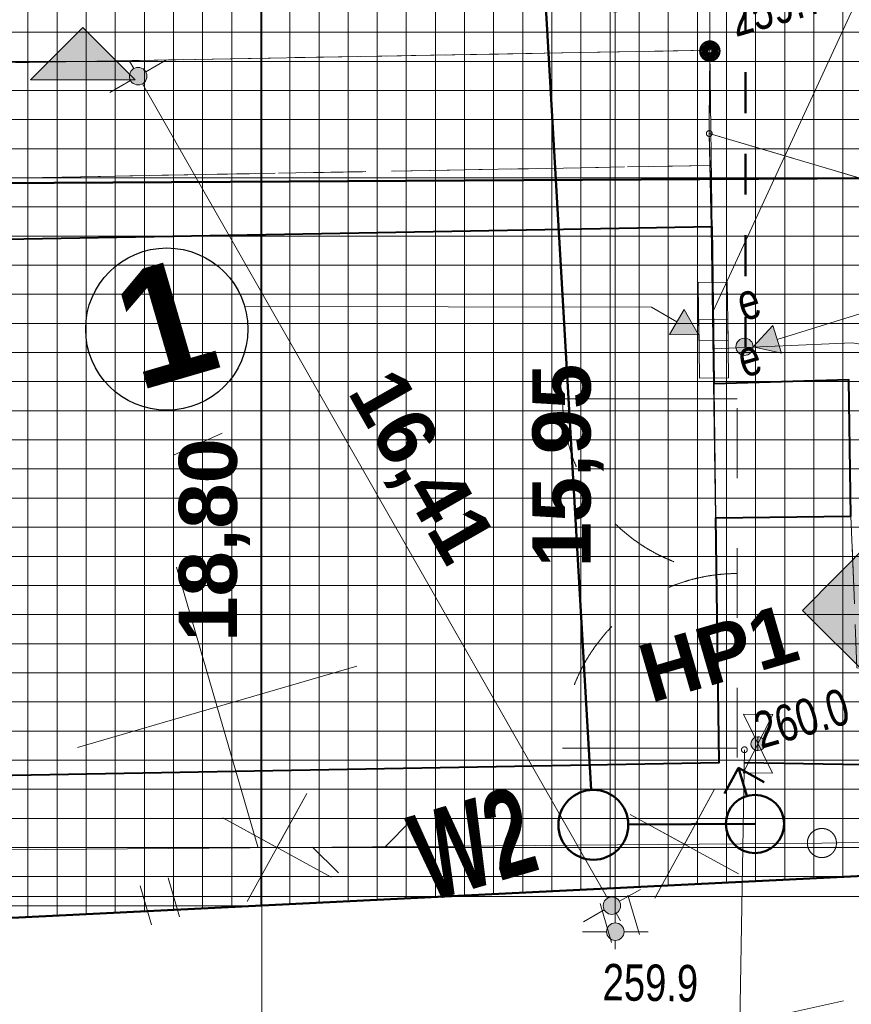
# Model space of a CAD drawing. Header units: millimetres. Extents: x -105537 to 923666, y -162842 to 175608.
# Tile 15 of 41: x 31858 to 46145, y -17193 to -283. Entities that reach past the tile are written whole.
import ezdxf
from ezdxf.enums import TextEntityAlignment as Align
from ezdxf.xclip import XClip

# ---------------------------------------------------------------- set-up
doc = ezdxf.new("R2010")
doc.units = ezdxf.units.MM
doc.header["$MEASUREMENT"] = 0
doc.header["$XCLIPFRAME"] = 0
for name, pattern in [('1054', [2000, 1500, -500]), ('1086', [1500, 1000, -500]), ('Przerywana', [2400, 1200, -1200]), ('Przerywana Krótka I 01 I WSC', [1400, 700, -700])]:
    doc.linetypes.add(name, pattern=pattern)
for name, color, linetype in [('A__!REF_RYSUNKI', 7, 'Continuous'), ('Nowe_02-PZT-OBIEKTY', 7, 'Continuous'), ('Nowe_A__STROPY', 7, 'Continuous'), ('Nowe_A_WYM_SYTUACJA', 7, 'Continuous')]:
    doc.layers.add(name, color=color, linetype=linetype)
for name, color, linetype, lineweight in [('A__!REF_RYSUNKI_Nr_pióra__1', 7, 'Continuous', 13), ('A_INSTAL_ELEKTRYCZNE_Nr_pióra__1', 7, 'Continuous', 13), ('A_INSTAL_ELEKTRYCZNE_Nr_pióra__20', 1, 'Continuous', 13), ('A_INSTAL_ELEKTRYCZNE_Nr_pióra__225', 1, 'Continuous', 50), ('A_INSTAL_ELEKTRYCZNE_Nr_pióra__7', 7, 'Continuous', 13), ('Nowe_01-PZT-WYPEŁNIENIA_Nr_pióra__18', 9, 'Continuous', 13), ('Nowe_02-PZT-OBIEKTY_Nr_pióra__1', 7, 'Continuous', 13), ('Nowe_02-PZT-OBIEKTY_Nr_pióra__46', 7, 'Continuous', 15), ('Nowe_03-PZT-LINIE RÓŻNE_Nr_pióra__202', 7, 'Continuous', 40), ('Nowe_03-PZT-LINIE RÓŻNE_Nr_pióra__224', 6, 'Continuous', 40), ('Nowe_199-Z Wymiary i opisy_Nr_pióra__1', 7, 'Continuous', 13), ('Nowe_A__!REF_RYSUNKI_Nr_pióra__7', 7, 'Continuous', 13), ('Nowe_A__STROPY_Nr_pióra__89', 7, 'Continuous', 13), ('Nowe_A_TER_UZBROJENIE_Nr_pióra__222', 5, 'Continuous', 50), ('Nowe_A_TER_UZBROJENIE_Nr_pióra__223', 34, 'Continuous', 50), ('Nowe_A_TER_UZBROJENIE_Nr_pióra__7', 7, 'Continuous', 13), ('Nowe_A_WYM_SYTUACJA_Nr_pióra__1', 7, 'Continuous', 13), ('Nowe_A_WYM_SYTUACJA_Nr_pióra__45', 7, 'Continuous', 15), ('Nowe_A_WYM_SYTUACJA_Nr_pióra__85', 7, 'Continuous', 13), ('Wadowice Wałowa mdcp500_2_EGB_Budynek_Nr_pióra__7', 7, 'Continuous', 18), ('Wadowice Wałowa mdcp500_2_EGB_DzialkaEwidencyjna_Nr_pióra__3', 3, 'Continuous', 18), ('Wadowice Wałowa mdcp500_2_GES_InneUrzadzeniaTowarzyszace_Nr_pióra__7', 7, 'Continuous', 18), ('Wadowice Wałowa mdcp500_2_GES_PrzewodElektroenergetyczny_Nr_pióra__1', 1, 'Continuous', 18), ('Wadowice Wałowa mdcp500_2_GES_PrzewodTelekomunikacyjny_Nr_pióra__30', 30, 'Continuous', 18), ('Wadowice Wałowa mdcp500_2_GES_UrzadzeniaSiecElektroenerge_Nr_pióra__1', 1, 'Continuous', 18), ('Wadowice Wałowa mdcp500_2_OT_Komunikacja_Nr_pióra__7', 7, 'Continuous', 18), ('Wadowice Wałowa mdcp500_2_OT_Ogrodzenia_Nr_pióra__7', 7, 'Continuous', 18), ('Wadowice Wałowa mdcp500_2_OT_Rzedna_Nr_pióra__7', 7, 'Continuous', 18), ('Wadowice Wałowa mdcp500_2_OT_ZagospodarowanieTerenu_Nr_pióra__7', 7, 'Continuous', 18), ('Wadowice Wałowa mdcp500_2_siatka_Nr_pióra__7', 7, 'Continuous', 18), ('Wadowice Wałowa mdcp500_3_0_Nr_pióra__1', 7, 'Continuous', 13)]:
    doc.layers.add(name, color=color, linetype=linetype, lineweight=lineweight)
for name, color, linetype, lineweight, true_color in [('Nowe_01-PZT-WYPEŁNIENIA_Nr_pióra__249', 7, 'Continuous', 13, 0x595959), ('Nowe_02-PZT-OBIEKTY_Nr_pióra__17', 7, 'Continuous', 30, 0xde1212), ('Nowe_03-PZT-LINIE RÓŻNE_Nr_pióra__244', 7, 'Continuous', 13, 0x4e4e4e), ('Nowe_199-Z Wymiary i opisy_Nr_pióra__17', 7, 'Continuous', 30, 0xde1212), ('Nowe_A_TER_GRANICA_Nr_pióra__221', 7, 'Continuous', 50, 0xbcc01d), ('Nowe_A_TER_UZBROJENIE_Nr_pióra__58', 7, 'Continuous', 20, 0xdf0000)]:
    doc.layers.add(name, color=color, linetype=linetype, lineweight=lineweight, true_color=true_color)
doc.styles.add('STYL_AUTOMATYCZNY_1', font='arial.ttf', dxfattribs={"width": 0.65})
doc.styles.add('STYL_AUTOMATYCZNY_2', font='arial.ttf')
doc.styles.add('STYL_AUTOMATYCZNY_3', font='arial.ttf')
doc.styles.add('STYL_AUTOMATYCZNY_5', font='arial.ttf')
doc.styles.add('STYL_AUTOMATYCZNY_6', font='arial.ttf', dxfattribs={"width": 0.75})
doc.linetypes.add('X', pattern='A,0,[1,PAB.6.2 PROJEKT ZAGOSPODAROWANIA TERENU1.Shx,S=78.395049,R=0,X=0,Y=0],-9877.776146,0', length=9877.776146)
doc.dimstyles.new('STYL_AUTOMATYCZNY__1', dxfattribs={"dimtxt": 1000, "dimasz": 570, "dimexe": 0.18, "dimexo": 0.0625, "dimgap": 0, "dimtad": 1, "dimlfac": 0.001, "dimzin": 0, "dimdsep": 46, "dimtxsty": 'STYL_AUTOMATYCZNY_5', "dimblk": 'ARROWHEAD_11', "dimblk1": 'ARROWHEAD_11', "dimblk2": 'ARROWHEAD_11', "dimcen": 0.09, "dimse1": 1, "dimse2": 1, "dimclrd": 7, "dimclre": 7, "dimclrt": 7, "dimadec": 0, "dimazin": 0, "dimtfac": 1, "dimtdec": 4, "dimtmove": 0, "dimatfit": 3, "dimfxl": 1, "dimtolj": 1, "dimtzin": 0, "dimarcsym": 0})
picture_1 = doc.add_image_def('image1.tif', size_in_pixel=(6904, 2168))

# ---------------------------------------------------------------- blocks, each defined once
blk = doc.blocks.new('Rysunek_1_3', base_point=(73226, -6125))
at = {"layer": 'Wadowice Wałowa mdcp500_3_0_Nr_pióra__1', "color": 7, "lineweight": 13}
image = blk.add_image(picture_1, insert=(-79879, -3368), size_in_units=(292228, 91739), rotation=16.24147, dxfattribs=at)
image.set_boundary_path([(-0.5, -0.5), (6903.5, 2167.5)])
blk = doc.blocks.new('Strop_2_1', base_point=(-12989, -15343))
at = {"layer": 'Nowe_A__STROPY_Nr_pióra__89', "color": 7, "linetype": 'Continuous', "lineweight": 13, "flags": 128}
blk.add_lwpolyline([(-12989, -15343), (49383, -15343), (49383, 26682), (-12989, 26682)], close=True, dxfattribs=at)
blk = doc.blocks.new('Symbol wejścia 27[1]_1', base_point=(46511, -11625))
at = {"layer": 'Nowe_02-PZT-OBIEKTY', "linetype": 'Continuous', "lineweight": 0, "true_color": 0x000000}
blk.add_hatch(color=18, dxfattribs=at).paths.add_polyline_path([(46511, -11625), (46501, -9226), (45306, -10430)])
at = {"layer": 'Nowe_02-PZT-OBIEKTY_Nr_pióra__1', "color": 7, "linetype": 'Continuous', "lineweight": 13}
for p, q in [((46501, -9226), (45306, -10430)), ((46511, -11625), (46501, -9226)), ((46511, -11625), (45306, -10430))]:
    blk.add_line(p, q, dxfattribs=at)
at = {"layer": 'Nowe_02-PZT-OBIEKTY_Nr_pióra__46', "color": 7, "lineweight": 15, "style": 'STYL_AUTOMATYCZNY_3'}
blk.add_attdef('txt', text='', height=600, rotation=90.2258, dxfattribs=at).set_placement((47073, -10394), align=Align.MIDDLE_CENTER)
blk = doc.blocks.new('Symbol wejścia 27[8]_1', base_point=(32041, -1317))
at = {"layer": 'Nowe_02-PZT-OBIEKTY_Nr_pióra__17', "linetype": 'Continuous', "lineweight": 30, "true_color": 0xde1212}
blk.add_hatch(color=12, dxfattribs=at).paths.add_polyline_path([(32041, -1317), (33841, -1317), (32941, -417)])
at = {"layer": 'Nowe_02-PZT-OBIEKTY_Nr_pióra__1', "color": 7, "linetype": 'Continuous', "lineweight": 13}
for p, q in [((32041, -1317), (32941, -417)), ((33841, -1317), (32941, -417)), ((32041, -1317), (33841, -1317))]:
    blk.add_line(p, q, dxfattribs=at)
blk = doc.blocks.new('Polilinia_2_1', base_point=(35724, -5208))
at = {"layer": 'A__!REF_RYSUNKI', "linetype": 'Continuous', "lineweight": 0, "true_color": 0x000000}
blk.add_hatch(color=18, dxfattribs=at).paths.add_polyline_path([(43520, -5694), (43275, -5259), (43020, -5689)])
at = {"layer": 'A__!REF_RYSUNKI_Nr_pióra__1', "color": 7, "linetype": 'Continuous', "lineweight": 13}
for p, q in [((43020, -5689), (43275, -5259)), ((43520, -5694), (43275, -5259)), ((43520, -5694), (43020, -5689))]:
    blk.add_line(p, q, dxfattribs=at)
at = {"layer": 'A__!REF_RYSUNKI_Nr_pióra__1', "color": 7, "linetype": 'Continuous', "lineweight": 13, "flags": 128}
blk.add_lwpolyline([(35724, -5208), (42714, -5218), (43148, -5474)], dxfattribs=at)
blk = doc.blocks.new('Polilinia_6_1', base_point=(44459, -5901))
at = {"layer": 'A__!REF_RYSUNKI', "linetype": 'Continuous', "lineweight": 0, "true_color": 0x000000}
blk.add_hatch(color=18, dxfattribs=at).paths.add_polyline_path([(44459, -5901), (44946, -6012), (44798, -5534)])
at = {"layer": 'A__!REF_RYSUNKI_Nr_pióra__1', "color": 7, "linetype": 'Continuous', "lineweight": 13}
for p, q in [((44459, -5901), (44798, -5534)), ((44798, -5534), (44946, -6012)), ((44459, -5901), (44946, -6012))]:
    blk.add_line(p, q, dxfattribs=at)
at = {"layer": 'A__!REF_RYSUNKI_Nr_pióra__1', "color": 7, "linetype": 'Continuous', "lineweight": 13, "flags": 128}
blk.add_lwpolyline([(44872, -5773), (50702, -3967), (52566, -4194)], dxfattribs=at)
blk = doc.blocks.new('*D83')
at = {"layer": 'Nowe_A_WYM_SYTUACJA_Nr_pióra__45', "linetype": 'Continuous', "lineweight": 15}
for points in [[(39365, 6908), (39376, 6850), (39409, 6802), (39457, 6769), (39515, 6758), (39572, 6769), (39621, 6802), (39653, 6850), (39665, 6908), (39653, 6965), (39621, 7014), (39572, 7046), (39515, 7058), (39457, 7046), (39409, 7014), (39376, 6965)], [(181743, -59771), (181754, -59829), (181787, -59877), (181835, -59910), (181893, -59921), (181950, -59910), (181999, -59877), (182031, -59829), (182043, -59771), (182031, -59714), (181999, -59665), (181950, -59633), (181893, -59621), (181835, -59633), (181787, -59665), (181754, -59714)]]:
    blk.add_hatch(color=7, dxfattribs=at).paths.add_polyline_path(points)
at = {"layer": 'Nowe_A_WYM_SYTUACJA_Nr_pióra__45', "color": 7, "linetype": 'Continuous', "lineweight": 15}
for centre in [(39515, 6908), (181893, -59771)]:
    blk.add_circle(centre, 150, dxfattribs=at)
at = {"layer": 'Nowe_A_WYM_SYTUACJA_Nr_pióra__85', "color": 7, "linetype": 'Continuous', "lineweight": 13}
for p, q in [((39578, 7044), (39753, 7417)), ((39243, 7035), (39379, 6971)), ((39276, 6398), (39451, 6772)), ((39651, 6844), (181757, -59708)), ((181956, -59635), (182131, -59262)), ((182029, -59835), (182164, -59899)), ((181654, -60281), (181829, -59907))]:
    blk.add_line(p, q, dxfattribs=at)
at = {"layer": 'Nowe_A_WYM_SYTUACJA_Nr_pióra__1', "color": 7, "lineweight": 13, "insert": (108889, -25361), "char_height": 1000, "attachment_point": 7, "rotation": 334.9052, "style": 'STYL_AUTOMATYCZNY_5'}
blk.add_mtext('\\A1;{\\pql;\\fArial|b1|i0|c238|p0;\\W1.000000;157,22}', dxfattribs=at)
blk = doc.blocks.new('ARROWHEAD_11')
at = {"color": 0, "linetype": 'Continuous', "lineweight": 0}
blk.add_line((0, 0), (-1, 0), dxfattribs=at)
at = {"color": 0, "linetype": 'Continuous', "lineweight": 0, "const_width": 0.25, "flags": 128}
blk.add_lwpolyline([(-0.125, 0, 1), (0.125, 0, 1)], format="xyb", close=True, dxfattribs=at)
blk = doc.blocks.new('*D89')
at = {"layer": 'Nowe_A_WYM_SYTUACJA_Nr_pióra__45', "linetype": 'Continuous', "lineweight": 15}
for points in [[(33743, -1254), (33755, -1311), (33787, -1360), (33836, -1392), (33893, -1404), (33951, -1392), (33999, -1360), (34032, -1311), (34043, -1254), (34032, -1196), (33999, -1148), (33951, -1115), (33893, -1104), (33836, -1115), (33787, -1148), (33755, -1196)], [(41882, -15499), (41894, -15556), (41926, -15605), (41975, -15637), (42032, -15649), (42090, -15637), (42138, -15605), (42171, -15556), (42182, -15499), (42171, -15441), (42138, -15393), (42090, -15360), (42032, -15349), (41975, -15360), (41926, -15393), (41894, -15441)]]:
    blk.add_hatch(color=7, dxfattribs=at).paths.add_polyline_path(points)
at = {"layer": 'Nowe_A_WYM_SYTUACJA_Nr_pióra__45', "color": 7, "linetype": 'Continuous', "lineweight": 15}
for centre in [(33893, -1254), (42032, -15499)]:
    blk.add_circle(centre, 150, dxfattribs=at)
at = {"layer": 'Nowe_A_WYM_SYTUACJA_Nr_pióra__85', "color": 7, "linetype": 'Continuous', "lineweight": 13}
for p, q in [((33744, -993), (33819, -1124)), ((34023, -1179), (34382, -975)), ((33405, -1533), (33763, -1328)), ((33968, -1384), (41958, -15368)), ((42163, -15424), (42521, -15220)), ((41544, -15778), (41902, -15573)), ((42107, -15629), (42181, -15759))]:
    blk.add_line(p, q, dxfattribs=at)
at = {"layer": 'Nowe_A_WYM_SYTUACJA_Nr_pióra__1', "color": 7, "lineweight": 13, "insert": (37285, -6787), "char_height": 1000, "attachment_point": 7, "rotation": 299.7424, "style": 'STYL_AUTOMATYCZNY_5'}
blk.add_mtext('\\A1;{\\pql;\\fArial|b1|i0|c238|p0;\\W1.000000;16,41}', dxfattribs=at)
blk = doc.blocks.new('Rysunek_3_2', base_point=(-5551989123, -7375062639))
at = {"layer": 'Wadowice Wałowa mdcp500_2_EGB_Budynek_Nr_pióra__7', "color": 7, "linetype": 'Continuous', "lineweight": 18, "flags": 128}
blk.add_lwpolyline([(46140, -8809), (43816, -8840), (43873, -13042), (1701, -13797), (1563, -4599), (43754, -3838), (43790, -6536), (46103, -6466)], close=True, dxfattribs=at)
at = {"layer": 'Wadowice Wałowa mdcp500_2_EGB_DzialkaEwidencyjna_Nr_pióra__3', "color": 3, "linetype": 'Continuous', "lineweight": 18, "flags": 128}
for points in [[(-7211, 18978), (-6905, -14680), (26261, -15975), (72069, -13723), (72003, -7275), (58811, -7722), (58549, 8659), (51814, 10790), (44561, 15989), (43932, 16826), (43847, 30884), (13284, 30177), (13400, 19233)], [(72353, -21598), (72069, -13723), (26261, -15975), (-6905, -14680), (-6866, -18678), (55554, -21138)]]:
    blk.add_lwpolyline(points, close=True, dxfattribs=at)
at = {"layer": 'Wadowice Wałowa mdcp500_2_GES_InneUrzadzeniaTowarzyszace_Nr_pióra__7', "color": 7, "linetype": 'Continuous', "lineweight": 18}
blk.add_circle((45640, -14423), 250, dxfattribs=at)
at = {"layer": 'Wadowice Wałowa mdcp500_2_GES_PrzewodElektroenergetyczny_Nr_pióra__1', "color": 1, "linetype": 'Continuous', "lineweight": 18, "flags": 128}
for points in [[(-13061, 50000), (18646, 48529), (43940, 35389), (48102, 4084), (43771, -5291)], [(43781, -5934), (46159, -5835), (49961, -6446), (57590, -7963), (59328, -9030), (59657, -9194), (71871, -14510), (102085, -14645), (109871, -14685)]]:
    blk.add_lwpolyline(points, dxfattribs=at)
at = {"layer": 'Wadowice Wałowa mdcp500_2_GES_PrzewodTelekomunikacyjny_Nr_pióra__30', "color": 30, "linetype": 'Continuous', "lineweight": 18}
for p, q in [((38140, -14485), (38578, -14039)), ((36890, -14495), (37336, -14933))]:
    blk.add_line(p, q, dxfattribs=at)
at = {"layer": 'Wadowice Wałowa mdcp500_2_GES_PrzewodTelekomunikacyjny_Nr_pióra__30', "color": 30, "linetype": 'Continuous', "lineweight": 18, "flags": 128}
for points in [[(-1706, 17384), (-2075, -14814), (45640, -14423)], [(60413, -14828), (46747, -14434), (46447, -14407), (45640, -14423)]]:
    blk.add_lwpolyline(points, dxfattribs=at)
at = {"layer": 'Wadowice Wałowa mdcp500_2_GES_UrzadzeniaSiecElektroenerge_Nr_pióra__1', "color": 1, "linetype": 'Continuous', "lineweight": 18, "flags": 128}
for points in [[(43514, -4795), (43528, -5795), (44028, -5788), (44014, -4788)], [(43525, -5437), (43538, -6437), (44038, -6431), (44025, -5431)]]:
    blk.add_lwpolyline(points, close=True, dxfattribs=at)
at = {"layer": 'Wadowice Wałowa mdcp500_2_OT_Komunikacja_Nr_pióra__7', "color": 7, "linetype": '1054', "lineweight": 18, "flags": 128}
for points in [[(-38095, 48301), (-28168, 51765), (-22562, 50794), (-25475, 32583), (-19910, 31642), (-16613, 52434), (-13628, 54949), (4160, 54600), (17763, 54313), (17874, 48388), (23247, 48037), (43755, 48147), (43716, 54250), (44022, 55203), (44317, 55227), (44222, 33670), (44269, 15383), (44009, 15453), (43752, 15264), (43714, 12638), (43742, 6678), (43715, -808), (29167, -1067), (29202, -3047), (43718, -2786), (43754, -3838), (1563, -4599), (-2392, -5074), (-2519, -4923), (-32394, -6273), (-40563, -6153), (-49205, 485), (-41484, 46168)], [(50006, -5600), (48717, -4142), (47056, -3230), (43705, -2238), (43715, -808), (43742, 6678), (47437, 5651), (49147, 4357)], [(43705, -2238), (47056, -3230), (48717, -4142), (50006, -5600), (50729, -7222), (51093, -10116), (50792, -12516), (50087, -14242), (48950, -15740), (47118, -16888), (47185, -11432), (46242, -11414), (46140, -8809), (46103, -6466), (43790, -6536), (43754, -3838), (43718, -2786)]]:
    blk.add_lwpolyline(points, close=True, dxfattribs=at)
at = {"layer": 'Wadowice Wałowa mdcp500_2_OT_Komunikacja_Nr_pióra__7', "color": 7, "linetype": 'Continuous', "lineweight": 18, "flags": 128}
for points in [[(29167, -1067), (43715, -808)], [(43705, -2238), (47056, -3230), (48717, -4142), (50006, -5600), (50729, -7222), (51093, -10116), (50792, -12516), (50087, -14242), (48950, -15740), (47118, -16888)]]:
    blk.add_lwpolyline(points, dxfattribs=at)
at = {"layer": 'Wadowice Wałowa mdcp500_2_OT_Ogrodzenia_Nr_pióra__7', "color": 7, "linetype": 'Continuous', "lineweight": 18, "flags": 128}
for points in [[(43742, 6678), (43715, -808), (43705, -2238), (43718, -2786), (43754, -3838)], [(-45576, -10040), (-44910, -11648), (-41471, -14656), (-39494, -15653), (-37191, -16336), (-15106, -16600), (-6837, -16701), (4661, -16841), (22253, -17236), (44233, -17531), (44309, -12821)]]:
    blk.add_lwpolyline(points, dxfattribs=at)
at = {"layer": 'Wadowice Wałowa mdcp500_2_OT_Ogrodzenia_Nr_pióra__7', "color": 7, "linetype": 'Continuous', "lineweight": 18}
for radius in [175, 158, 140, 122, 105, 87.5, 70, 52.5, 35]:
    blk.add_circle((43715, -822), radius, dxfattribs=at)
at = {"layer": 'Wadowice Wałowa mdcp500_2_OT_Rzedna_Nr_pióra__7', "color": 7, "linetype": 'Continuous', "lineweight": 18}
for centre in [(43715, -808), (43705, -2238), (44309, -12821)]:
    blk.add_circle(centre, 50, dxfattribs=at)
at = {"layer": 'Wadowice Wałowa mdcp500_2_OT_ZagospodarowanieTerenu_Nr_pióra__7', "color": 7, "linetype": 'Continuous', "lineweight": 18}
for p, q in [((34604, -15690), (34408, -15018)), ((34604, -15690), (34408, -15018)), ((34124, -15830), (33928, -15158)), ((34124, -15830), (33928, -15158)), ((42504, -15993), (42308, -15321)), ((42504, -15993), (42308, -15321)), ((42024, -16133), (41828, -15461)), ((42024, -16133), (41828, -15461))]:
    blk.add_line(p, q, dxfattribs=at)
at = {"layer": 'Wadowice Wałowa mdcp500_2_OT_ZagospodarowanieTerenu_Nr_pióra__7', "color": 7, "linetype": '1086', "lineweight": 18, "flags": 128}
for points in [[(29167, -1067), (43715, -808), (43705, -2238), (43718, -2786), (29202, -3047)], [(47118, -16888), (47185, -11432), (46242, -11414), (46140, -8809), (43816, -8840), (43873, -13042), (1701, -13797), (-2300, -13900), (-2439, -15066), (-32750, -14240), (-41314, -14339), (-41471, -14656), (-39494, -15653), (-37191, -16336), (-15106, -16600), (-6837, -16701), (4661, -16841), (22253, -17236), (44233, -17531)]]:
    blk.add_lwpolyline(points, close=True, dxfattribs=at)
at = {"layer": 'Wadowice Wałowa mdcp500_2_siatka_Nr_pióra__7', "color": 7, "linetype": 'Continuous', "lineweight": 18}
blk.add_line((35251, -12085), (35251, -12085), dxfattribs=at)
at = {"layer": 'Wadowice Wałowa mdcp500_2_siatka_Nr_pióra__7', "color": 7, "linetype": 'Continuous', "lineweight": 18, "flags": 128}
for points in [[(35951, -14486), (34552, -9685)], [(32851, -12785), (37652, -11386)]]:
    blk.add_lwpolyline(points, dxfattribs=at)
at = {"layer": 'Wadowice Wałowa mdcp500_2_GES_UrzadzeniaSiecElektroenerge_Nr_pióra__1', "color": 1, "linetype": 'Continuous', "lineweight": 18, "char_height": 625, "attachment_point": 1, "rotation": 16.2415, "style": 'STYL_AUTOMATYCZNY_6'}
for insert in [(44114, -4866), (44127, -5836)]:
    blk.add_mtext('\\A1;{\\pql;\\fArial|b0|i0|c238|p0;\\W0.750000;e}', dxfattribs=dict(at, insert=insert))
at = {"layer": 'Wadowice Wałowa mdcp500_2_OT_Rzedna_Nr_pióra__7', "color": 7, "linetype": 'Continuous', "lineweight": 18, "char_height": 625, "attachment_point": 7, "style": 'STYL_AUTOMATYCZNY_6'}
for s, insert, rotation in [('\\A1;{\\pql;\\fArial|b0|i0|c238|p0;\\W0.750000;259.78}', (44163, -592), 16.2415), ('\\A1;{\\pql;\\fArial|b0|i0|c238|p0;\\W0.750000;260.0}', (44594, -12817), 16.2415), ('\\A1;{\\pql;\\fArial|b0|i0|c238|p0;\\W0.750000;259.9}', (41871, -17132), 359.2327)]:
    blk.add_mtext(s, dxfattribs=dict(at, insert=insert, rotation=rotation))
blk = doc.blocks.new('*D98')
at = {"layer": 'Nowe_A_WYM_SYTUACJA_Nr_pióra__45', "linetype": 'Continuous', "lineweight": 15}
for points in [[(41941, 0), (41952, -57), (41985, -106), (42033, -139), (42091, -150), (42148, -139), (42197, -106), (42229, -57), (42241, 0), (42229, 57), (42197, 106), (42148, 139), (42091, 150), (42033, 139), (41985, 106), (41952, 57)], [(41941, -15946), (41952, -16003), (41985, -16052), (42033, -16084), (42091, -16096), (42148, -16084), (42197, -16052), (42229, -16003), (42241, -15946), (42229, -15888), (42197, -15839), (42148, -15807), (42091, -15796), (42033, -15807), (41985, -15839), (41952, -15888)]]:
    blk.add_hatch(color=7, dxfattribs=at).paths.add_polyline_path(points)
at = {"layer": 'Nowe_A_WYM_SYTUACJA_Nr_pióra__45', "color": 7, "linetype": 'Continuous', "lineweight": 15}
for centre in [(42091, 0), (42091, -15946)]:
    blk.add_circle(centre, 150, dxfattribs=at)
at = {"layer": 'Nowe_A_WYM_SYTUACJA_Nr_pióra__85', "color": 7, "linetype": 'Continuous', "lineweight": 13}
for p, q in [((42091, -15796), (42091, -150)), ((41941, -15946), (41528, -15946)), ((42653, -15946), (42241, -15946)), ((42091, -16246), (42091, -16096))]:
    blk.add_line(p, q, dxfattribs=at)
at = {"layer": 'Nowe_A_WYM_SYTUACJA_Nr_pióra__1', "color": 7, "lineweight": 13, "insert": (41891, -9689), "char_height": 1000, "attachment_point": 7, "rotation": 90, "style": 'STYL_AUTOMATYCZNY_5'}
blk.add_mtext('\\A1;{\\pql;\\fArial|b1|i0|c238|p0;\\W1.000000;15,95}', dxfattribs=at)
blk = doc.blocks.new('*D105')
at = {"layer": 'Nowe_A_WYM_SYTUACJA_Nr_pióra__45', "linetype": 'Continuous', "lineweight": 15}
for points in [[(35865, 150), (35876, 93), (35909, 44), (35957, 11), (36015, 0), (36072, 11), (36121, 44), (36153, 93), (36165, 150), (36153, 207), (36121, 256), (36072, 289), (36015, 300), (35957, 289), (35909, 256), (35876, 207)], [(35865, -18649), (35876, -18707), (35909, -18756), (35957, -18788), (36015, -18799), (36072, -18788), (36121, -18756), (36153, -18707), (36165, -18649), (36153, -18592), (36121, -18543), (36072, -18511), (36015, -18499), (35957, -18511), (35909, -18543), (35876, -18592)]]:
    blk.add_hatch(color=7, dxfattribs=at).paths.add_polyline_path(points)
at = {"layer": 'Nowe_A_WYM_SYTUACJA_Nr_pióra__45', "color": 7, "linetype": 'Continuous', "lineweight": 15}
for centre in [(36015, 150), (36015, -18649)]:
    blk.add_circle(centre, 150, dxfattribs=at)
at = {"layer": 'Nowe_A_WYM_SYTUACJA_Nr_pióra__85', "color": 7, "linetype": 'Continuous', "lineweight": 13}
for p, q in [((36015, 300), (36015, 450)), ((35865, 150), (35452, 150)), ((36015, -18499), (36015, 0)), ((36577, 150), (36165, 150)), ((35865, -18649), (35452, -18649)), ((36577, -18649), (36165, -18649)), ((36015, -18949), (36015, -18799))]:
    blk.add_line(p, q, dxfattribs=at)
at = {"layer": 'Nowe_A_WYM_SYTUACJA_Nr_pióra__1', "color": 7, "lineweight": 13, "insert": (35815, -10966), "char_height": 1000, "attachment_point": 7, "rotation": 90, "style": 'STYL_AUTOMATYCZNY_5'}
blk.add_mtext('\\A1;{\\pql;\\fArial|b1|i0|c238|p0;\\W1.000000;18,80}', dxfattribs=at)

msp = doc.modelspace()

# ---------------------------------------------------------------- hatches: boundary and pattern name
at = {"layer": 'A_INSTAL_ELEKTRYCZNE_Nr_pióra__20', "linetype": 'Continuous', "lineweight": 13}
msp.add_hatch(color=1, dxfattribs=at).paths.add_polyline_path([(44458.681, -5900.871), (44455.835, -5871.974), (44447.406, -5844.187), (44433.718, -5818.579), (44415.297, -5796.133), (44392.851, -5777.712), (44367.243, -5764.024), (44339.456, -5755.595), (44310.559, -5752.749), (44281.662, -5755.595), (44253.875, -5764.024), (44228.266, -5777.712), (44205.82, -5796.133), (44187.4, -5818.579), (44173.712, -5844.187), (44165.283, -5871.974), (44162.436, -5900.871), (44165.283, -5929.768), (44173.712, -5957.555), (44187.4, -5983.163), (44205.82, -6005.609), (44228.266, -6024.03), (44253.875, -6037.718), (44281.662, -6046.147), (44310.559, -6048.993), (44339.456, -6046.147), (44367.243, -6037.718), (44392.851, -6024.03), (44415.297, -6005.609), (44433.718, -5983.163), (44447.406, -5957.555), (44455.835, -5929.768)])
at = {"layer": 'Nowe_01-PZT-WYPEŁNIENIA_Nr_pióra__18', "linetype": 'Continuous', "lineweight": 13}
h = msp.add_hatch(dxfattribs=at)
h.set_pattern_fill('Siatka_50x50_0001', color=9, style=0, pattern_type=2)
h.set_pattern_definition([(0, (0, 0), (0, 500), []), (90, (0, 0), (-500, 0), [])])
h.paths.add_polyline_path([(-184.236, -18027.891), (4569.444, -18065.255), (7554.494, -18112.6, -0.500069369), (6389.114, -15934.551, -0.302155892), (7522.379, -15243.133), (26260.529, -15975.15), (44272.183, -15089.744), (72068.868, -13723.331), (57320.046, -8895.707), (57149.339, 6063.549), (56159.937, 6671.073), (56124.967, 9428.206), (51798.798, 10801.337), (48345.188, 13276.629), (44300.68, 15058.952), (44218.786, 15382.962), (44250.893, 16401.486), (43931.658, 16826.273), (43846.655, 30883.501), (13284.423, 30177.497), (13400.043, 19233.058), (13444.763, 15000), (36500, 15000), (36500, 0), (0, 0), (49.07, -14951.184), (276.737, -14960.078, -0.402677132), (1428.612, -16157.229, -0.373220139)])
h.paths.add_polyline_path([(43704.623, -2238.054), (43714.982, -821.629), (43815.663, -8840.491), (43873.089, -13042.11), (43736.422, -3838.389)], flags=0)
at = {"layer": 'Nowe_A__!REF_RYSUNKI_Nr_pióra__7', "linetype": 'Continuous', "lineweight": 13}
msp.add_hatch(color=7, dxfattribs=at).paths.add_polyline_path([(44595.081, -12611.252), (44565.688, -12600.878), (44534.611, -12598.465), (44503.968, -12604.178), (44475.848, -12617.627), (44452.168, -12637.895), (44434.539, -12663.602), (44424.166, -12692.996), (44421.753, -12724.073), (44427.465, -12754.715), (44440.914, -12782.835), (44461.183, -12806.516), (44486.89, -12824.144), (44516.283, -12834.518), (44547.36, -12836.931), (44578.003, -12831.218), (44606.123, -12817.769), (44629.803, -12797.5), (44647.432, -12771.793), (44657.805, -12742.4), (44660.218, -12711.323), (44654.506, -12680.68), (44641.057, -12652.561), (44620.788, -12628.88)])

# ---------------------------------------------------------------- linework, layer by layer
at = {"layer": 'A_INSTAL_ELEKTRYCZNE_Nr_pióra__1', "color": 7, "linetype": 'Continuous', "lineweight": 13}
msp.add_circle((44310.559, -5900.871), 148.122, dxfattribs=at)
at = {"layer": 'A_INSTAL_ELEKTRYCZNE_Nr_pióra__225', "color": 1, "linetype": 'Przerywana Krótka I 01 I WSC', "lineweight": 50}
msp.add_line((44326.425, 4413.908), (44326.425, -5900.378), dxfattribs=at)
at = {"layer": 'A_INSTAL_ELEKTRYCZNE_Nr_pióra__7', "color": 7, "linetype": 'Continuous', "lineweight": 13}
msp.add_line((34498.717, -7763.209), (35337.601, -7381.898), dxfattribs=at)
at = {"layer": 'Nowe_01-PZT-WYPEŁNIENIA_Nr_pióra__249', "color": 251, "linetype": 'Continuous', "lineweight": 13, "true_color": 0x595959, "flags": 128}
msp.add_lwpolyline([(26260.529, -15975.15), (44272.183, -15089.744), (72068.868, -13723.331), (57320.046, -8895.707), (57149.339, 6063.549), (56159.937, 6671.073), (56124.967, 9428.206), (51798.798, 10801.337), (48345.188, 13276.629), (44300.68, 15058.952), (44218.786, 15382.962), (44250.893, 16401.486), (43931.658, 16826.273), (43846.655, 30883.501)], dxfattribs=at)
msp.add_lwpolyline([(43704.623, -2238.054), (43714.982, -821.629), (43815.663, -8840.491), (43873.089, -13042.11), (43736.422, -3838.389)], close=True, dxfattribs=at)
at = {"layer": 'Nowe_03-PZT-LINIE RÓŻNE_Nr_pióra__202', "color": 7, "linetype": 'Continuous', "lineweight": 40}
msp.add_lwpolyline([(44305.203, -13042.11), (47363.699, -13091.431)], dxfattribs=at)
at = {"layer": 'Nowe_03-PZT-LINIE RÓŻNE_Nr_pióra__224', "color": 6, "linetype": 'X', "lineweight": 40}
msp.add_lwpolyline([(1563.048, -4598.671), (-2391.907, -5073.778), (-2299.594, -13900.209), (1701.24, -13797.117), (43873.089, -13042.11), (43815.663, -8840.491), (46139.674, -8809.251), (46102.84, -6466.039), (43790.017, -6535.682), (43754.099, -3838.07)], close=True, dxfattribs=at)
at = {"layer": 'Nowe_03-PZT-LINIE RÓŻNE_Nr_pióra__244', "color": 251, "linetype": 'Continuous', "lineweight": 13, "true_color": 0x4e4e4e}
for p, q in [((44185.456, -6795.351), (41185.456, -6793.893)), ((44182.539, -12795.35), (41182.54, -12793.892))]:
    msp.add_line(p, q, dxfattribs=at)
at = {"layer": 'Nowe_03-PZT-LINIE RÓŻNE_Nr_pióra__244', "color": 251, "linetype": 'Przerywana', "lineweight": 13, "true_color": 0x4e4e4e}
for p, q in [((44182.461, -12957.145), (44185.377, -6957.146)), ((44182.539, -12795.35), (41182.54, -12793.892))]:
    msp.add_line(p, q, dxfattribs=at)
for centre, start, end in [((44185.456, -6795.351), 179.9721501, 269.9721501), ((44182.539, -12795.35), 89.9721501, 179.9721501)]:
    msp.add_arc(centre, 3000, start, end, dxfattribs=at)
at = {"layer": 'Nowe_199-Z Wymiary i opisy_Nr_pióra__17', "color": 12, "linetype": 'Continuous', "lineweight": 30, "true_color": 0xde1212}
msp.add_circle((34385.448, -5597.732), 1393.986, dxfattribs=at)
at = {"layer": 'Nowe_A_TER_GRANICA_Nr_pióra__221', "color": 52, "linetype": 'Continuous', "lineweight": 50, "true_color": 0xbcc01d}
msp.add_lwpolyline([(-7211.241, 18978.2), (-6905.449, -14679.502), (26260.529, -15975.15), (44272.183, -15089.744), (72068.868, -13723.331), (72002.577, -7274.509), (58811.23, -7721.795), (58549.387, 8658.691), (51798.798, 10801.337), (44560.984, 15988.867), (43931.658, 16826.273), (43846.655, 30883.501), (13284.423, 30177.497)], dxfattribs=at)
at = {"layer": 'Nowe_A_TER_UZBROJENIE_Nr_pióra__222', "color": 5, "linetype": 'Continuous', "lineweight": 50}
for p, q in [((41673.312, -13511.783), (40819.419, 1259.653)), ((42313.086, -14107.104), (44489.125, -14094.923))]:
    msp.add_line(p, q, dxfattribs=at)
for points in [[(43968.88, -13573.159), (44209.439, -13134.831), (44647.767, -13375.391)], [(44349.282, -13614.877), (44209.439, -13134.831)]]:
    msp.add_lwpolyline(points, dxfattribs=at)
for centre, radius in [((41713.095, -14110.462), 600), ((44489.125, -14094.923), 500)]:
    msp.add_circle(centre, radius, dxfattribs=at)
at = {"layer": 'Nowe_A_TER_UZBROJENIE_Nr_pióra__223', "color": 34, "linetype": 'Continuous', "lineweight": 50}
msp.add_line((46600.97, -3005.391), (1872.984, -3251.408), dxfattribs=at)
at = {"layer": 'Nowe_A_TER_UZBROJENIE_Nr_pióra__58', "color": 12, "linetype": 'Continuous', "lineweight": 20, "true_color": 0xdf0000}
for points in [[(42767.776, -15372.264), (43788.385, -13512.598), (43278.081, -14442.431), (42348.247, -13932.127), (44207.914, -14952.735)], [(35768.011, -15429.593), (36788.619, -13569.927), (36278.315, -14499.76), (35348.482, -13989.456), (37208.148, -15010.064)]]:
    msp.add_lwpolyline(points, dxfattribs=at)
at = {"layer": 'Nowe_A_TER_UZBROJENIE_Nr_pióra__7', "color": 7, "linetype": 'Continuous', "lineweight": 13}
for p, q in [((44796.275, -12215.356), (44285.697, -13220.04)), ((44789.686, -13223.334), (44292.285, -12212.061)), ((44292.285, -12212.061), (44796.275, -12215.356)), ((44540.21, -12836.375), (44541.761, -12599.02)), ((44285.697, -13220.04), (44789.686, -13223.334))]:
    msp.add_line(p, q, dxfattribs=at)
msp.add_lwpolyline([(44595.081, -12611.252), (44565.688, -12600.878), (44534.611, -12598.465), (44503.968, -12604.178), (44475.848, -12617.627), (44452.168, -12637.895), (44434.539, -12663.602), (44424.166, -12692.996), (44421.753, -12724.073), (44427.465, -12754.715), (44440.914, -12782.835), (44461.183, -12806.516), (44486.89, -12824.144), (44516.283, -12834.518), (44547.36, -12836.931), (44578.003, -12831.218), (44606.123, -12817.769), (44629.803, -12797.5), (44647.432, -12771.793), (44657.805, -12742.4), (44660.218, -12711.323), (44654.506, -12680.68), (44641.057, -12652.561), (44620.788, -12628.88)], close=True, dxfattribs=at)

# ---------------------------------------------------------------- block references
at = {"layer": 'A__!REF_RYSUNKI', "color": 7, "linetype": 'Continuous', "lineweight": 13}
ref = msp.add_blockref('Rysunek_1_3', (73225.66, -6125.131), dxfattribs=at)
XClip(ref).set_block_clipping_path([(-93517.5507872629, 43450.1606019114), (110816.6640264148, 102975.132325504), (124455.4531805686, 56156.6090716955), (200686.4574784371, 78363.6015689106), (175028.2618212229, 166441.7158685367), (-105536.9572903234, 84709.7516477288)])
ref = msp.add_blockref('Rysunek_3_2', (-5551989123.249, -7375062639.407), dxfattribs=at)
XClip(ref).set_block_clipping_path([(-61241.4531575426, -107607.1502755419), (18474.2309784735, -84385.0293576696), (39659.2429552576, -157107.8322890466), (251319.9927157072, -95448.5543467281), (195865.5394707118, 94912.5971797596), (119370.7429366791, 72628.7588867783), (110592.302622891, 102762.9304267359), (-104289.334739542, 40165.3698595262)])
for name, p in [('Polilinia_6_1', (44458.681, -5900.871)), ('Polilinia_2_1', (35723.802, -5207.854))]:
    msp.add_blockref(name, p, dxfattribs=at)
at = {"layer": 'Nowe_02-PZT-OBIEKTY', "color": 7, "linetype": 'Continuous', "lineweight": 13}
msp.add_blockref('Symbol wejścia 27[8]_1', (32040.739, -1316.576), dxfattribs=at)
msp.add_blockref('Symbol wejścia 27[1]_1', (46510.649, -11625.495), dxfattribs=at).add_auto_attribs({'txt': 'WJAZD'})
at = {"layer": 'Nowe_A__STROPY', "color": 7, "linetype": 'Continuous', "lineweight": 13}
msp.add_blockref('Strop_2_1', (-12989.279, -15342.714), dxfattribs=at)

# ---------------------------------------------------------------- texts
at = {"layer": 'A_INSTAL_ELEKTRYCZNE_Nr_pióra__7', "color": 7, "linetype": 'Continuous', "lineweight": 13, "insert": (39810.425, -6468.788), "char_height": 600, "attachment_point": 7, "style": 'STYL_AUTOMATYCZNY_2'}
msp.add_mtext('\\A1;{\\pql;\\fArial|b1|i0|c238|p0;\\W1.000000; }', dxfattribs=at)
at = {"layer": 'Nowe_199-Z Wymiary i opisy_Nr_pióra__1', "color": 7, "linetype": 'Continuous', "lineweight": 13, "insert": (42695.972, -12021.924), "char_height": 1000, "attachment_point": 7, "rotation": 16.2414656, "style": 'STYL_AUTOMATYCZNY_2'}
msp.add_mtext('\\A1;{\\pql;\\fArial|b1|i0|c238|p0;\\W1.000000;HP1}', dxfattribs=at)
at = {"layer": 'Nowe_199-Z Wymiary i opisy_Nr_pióra__17', "color": 12, "linetype": 'Continuous', "lineweight": 30, "true_color": 0xde1212, "insert": (34633.168, -6448.093), "char_height": 2000, "attachment_point": 8, "rotation": 16.2414656, "style": 'STYL_AUTOMATYCZNY_2'}
msp.add_mtext('\\A1;{\\pqc;\\fArial|b1|i0|c238|p0;\\W1.000000;1}', dxfattribs=at)
at = {"layer": 'Nowe_A_TER_UZBROJENIE_Nr_pióra__7', "color": 7, "linetype": 'Continuous', "lineweight": 13, "insert": (38873.687, -15437.011), "char_height": 1500, "attachment_point": 7, "rotation": 16.2414656, "style": 'STYL_AUTOMATYCZNY_1'}
msp.add_mtext('\\A1;{\\pql;\\fArial|b1|i0|c238|p0;\\W0.650000;W2}', dxfattribs=at)

# ---------------------------------------------------------------- dimensions: what is measured, and where the dimension line sits
at = {"layer": 'Nowe_A_WYM_SYTUACJA', "color": 7, "linetype": 'Continuous', "lineweight": 13}
for base, p1, p2, angle, picture, middle, turn in [((181892.795, -59771.324), (36350, 150), (178697.338, -66594.492), 334.9051577, '*D83', (110962.915, -25780.164), 334.9051577), ((36014.8, 150), (36632.658, -18649.467), (36350, 150), 90, '*D105', (35314.8, -9290.598), 90), ((42032.265, -15498.7), (36350, 150), (44489.125, -14094.923), 299.7423631, '*D89', (38550.215, -7993.486), 299.7423631), ((42090.759, 0), (36635.129, -15945.56), (36500, 0), 90, '*D98', (41390.759, -8013.645), 90)]:
    dim = msp.add_linear_dim(base=base, p1=p1, p2=p2, angle=angle, dimstyle='STYL_AUTOMATYCZNY__1', dxfattribs=at)
    dim.commit()
    dim.dimension.update_dxf_attribs({"geometry": picture, "text_midpoint": middle, "dimtype": 160, "text_rotation": turn})

doc.saveas('drawing.dxf')
